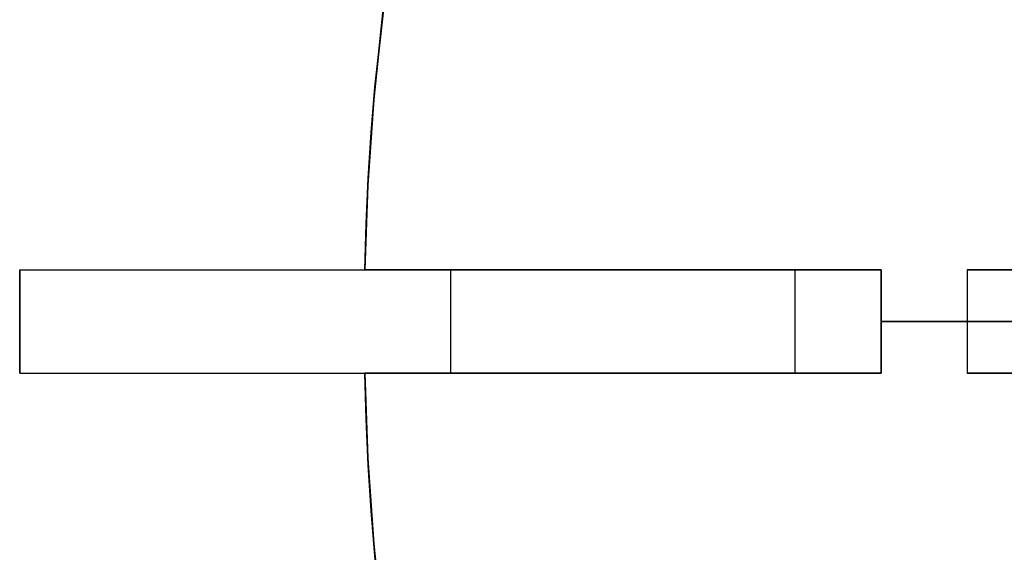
# Model space of a CAD drawing. Header units: millimetres. Extents: x 390 to 1070, y -130 to 550.
# Tile 13 of 57: x 390 to 504, y 183 to 245. Entities that reach past the tile are written whole.
import ezdxf

# ---------------------------------------------------------------- set-up
doc = ezdxf.new("R2010")
doc.units = ezdxf.units.MM

msp = doc.modelspace()

# ---------------------------------------------------------------- linework, layer by layer
for points in [[(442.89, 296.98), (441.38, 291.84), (439.97, 286.71), (438.66, 281.57), (437.45, 276.44), (435.31, 266.19), (433.55, 255.99), (432.15, 245.86), (431.11, 235.8), (430.42, 225.85), (430.06, 216)], [(430.06, 216), (430.42, 225.85), (431.11, 235.8), (432.15, 245.86), (433.55, 255.99), (435.31, 266.19), (437.45, 276.44), (438.66, 281.57), (439.97, 286.71), (441.38, 291.84), (442.89, 296.98)], [(442.89, 296.98), (440.18, 287.5), (437.77, 277.82), (435.65, 267.94), (433.84, 257.87), (432.37, 247.62), (431.24, 237.22), (430.8, 231.96), (430.46, 226.67), (430.21, 221.35), (430.06, 216)], [(430.06, 216), (430.21, 221.35), (430.46, 226.67), (430.8, 231.96), (431.24, 237.22), (432.37, 247.62), (433.84, 257.87), (435.65, 267.94), (437.77, 277.82), (440.18, 287.5), (442.89, 296.98)], [(442.89, 296.98), (440.18, 287.5), (437.77, 277.82), (435.65, 267.94), (433.84, 257.87), (432.37, 247.62), (431.24, 237.22), (430.8, 231.96), (430.46, 226.67), (430.21, 221.35), (430.06, 216)], [(442.89, 296.98), (440.18, 287.5), (437.77, 277.82), (435.65, 267.94), (433.84, 257.87), (432.37, 247.62), (431.24, 237.22), (430.8, 231.96), (430.46, 226.67), (430.21, 221.35), (430.06, 216)], [(430.06, 216), (430.42, 225.85), (431.11, 235.8), (432.15, 245.86), (433.55, 255.99), (435.31, 266.19), (437.45, 276.44), (438.66, 281.57), (439.97, 286.71), (441.38, 291.84), (442.89, 296.98)], [(442.89, 296.98), (440.18, 287.5), (437.77, 277.82), (435.65, 267.94), (433.84, 257.87), (432.37, 247.62), (431.24, 237.22), (430.8, 231.96), (430.46, 226.67), (430.21, 221.35), (430.06, 216)], [(442.89, 296.98), (440.18, 287.5), (437.77, 277.82), (435.65, 267.94), (433.84, 257.87), (432.37, 247.62), (431.24, 237.22), (430.8, 231.96), (430.46, 226.67), (430.21, 221.35), (430.06, 216)], [(390, 216), (390, 204)], [(390, 216), (390, 204)], [(390, 204), (390, 216)], [(390, 216), (490, 216)], [(430.06, 216), (470, 216)], [(430.06, 216), (470, 216)], [(470, 216), (430.06, 216)], [(470, 216), (430.06, 216)], [(470, 216), (430.06, 216)], [(470, 216), (430.06, 216)], [(440, 216), (440, 204)], [(440, 216), (440, 204)], [(470, 216), (490, 216)], [(470, 216), (490, 216)], [(490, 216), (470, 216)], [(490, 216), (470, 216)], [(490, 216), (470, 216)], [(490, 216), (470, 216)], [(480, 216), (480, 204)], [(480, 216), (480, 204)], [(490, 216), (490, 204)], [(490, 216), (490, 204)], [(490, 216), (490, 204)], [(490, 216), (490, 204)], [(490, 216), (490, 204)], [(490, 216), (490, 204)], [(490, 216), (490, 204)], [(490, 216), (490, 204)], [(490, 204), (490, 216)], [(490, 204), (490, 216)], [(490, 204), (490, 216)], [(490, 204), (490, 216)], [(510, 216), (500, 216)], [(500, 216), (500, 204)], [(500, 216), (500, 204)], [(500, 216), (510, 216)], [(490, 210), (510, 210)], [(490, 210), (510, 210)], [(490, 210), (510, 210)], [(490, 210), (510, 210)], [(710, 210), (490, 210)], [(710, 210), (490, 210)], [(500, 210), (510, 210)], [(510, 210), (500, 210)], [(390, 204), (490, 204)], [(442.89, 123.02), (440.18, 132.5), (437.77, 142.18), (435.65, 152.06), (433.84, 162.13), (432.37, 172.38), (431.24, 182.78), (430.8, 188.04), (430.46, 193.33), (430.21, 198.65), (430.06, 204)], [(442.89, 123.02), (440.18, 132.5), (437.77, 142.18), (435.65, 152.06), (433.84, 162.13), (432.37, 172.38), (431.24, 182.78), (430.8, 188.04), (430.46, 193.33), (430.21, 198.65), (430.06, 204)], [(442.89, 123.02), (441.38, 128.16), (439.97, 133.29), (438.66, 138.43), (437.45, 143.56), (435.31, 153.81), (433.55, 164.01), (432.15, 174.14), (431.11, 184.2), (430.42, 194.15), (430.06, 204)], [(442.89, 123.02), (441.38, 128.16), (439.97, 133.29), (438.66, 138.43), (437.45, 143.56), (435.31, 153.81), (433.55, 164.01), (432.15, 174.14), (431.11, 184.2), (430.42, 194.15), (430.06, 204)], [(430.06, 204), (430.42, 194.15), (431.11, 184.2), (432.15, 174.14), (433.55, 164.01), (435.31, 153.81), (437.45, 143.56), (438.66, 138.43), (439.97, 133.29), (441.38, 128.16), (442.89, 123.02)], [(430.06, 204), (430.42, 194.15), (431.11, 184.2), (432.15, 174.14), (433.55, 164.01), (435.31, 153.81), (437.45, 143.56), (438.66, 138.43), (439.97, 133.29), (441.38, 128.16), (442.89, 123.02)], [(470, 204), (430.06, 204)], [(470, 204), (430.06, 204)], [(430.06, 204), (470, 204)], [(430.06, 204), (470, 204)], [(430.06, 204), (470, 204)], [(430.06, 204), (470, 204)], [(442.89, 123.02), (440.18, 132.5), (437.77, 142.18), (435.65, 152.06), (433.84, 162.13), (432.37, 172.38), (431.24, 182.78), (430.8, 188.04), (430.46, 193.33), (430.21, 198.65), (430.06, 204)], [(430.06, 204), (430.42, 194.15), (431.11, 184.2), (432.15, 174.14), (433.55, 164.01), (435.31, 153.81), (437.45, 143.56), (438.66, 138.43), (439.97, 133.29), (441.38, 128.16), (442.89, 123.02)], [(430.06, 204), (430.42, 194.15), (431.11, 184.2), (432.15, 174.14), (433.55, 164.01), (435.31, 153.81), (437.45, 143.56), (438.66, 138.43), (439.97, 133.29), (441.38, 128.16), (442.89, 123.02)], [(490, 204), (470, 204)], [(490, 204), (470, 204)], [(470, 204), (490, 204)], [(470, 204), (490, 204)], [(470, 204), (490, 204)], [(470, 204), (490, 204)], [(500, 204), (510, 204)], [(510, 204), (500, 204)]]:
    msp.add_lwpolyline(points)
at = {"extrusion": (0, 1, 0)}
for points in [[(-440, 212), (-438.29, 211.97), (-436.59, 211.88), (-434.89, 211.73), (-433.19, 211.53), (-431.5, 211.27), (-429.83, 210.95), (-428.16, 210.57), (-426.51, 210.14), (-424.87, 209.65), (-423.26, 209.11), (-421.66, 208.51), (-420.08, 207.86), (-418.53, 207.15), (-417, 206.39), (-415.49, 205.58), (-414.02, 204.72), (-412.58, 203.8), (-411.17, 202.84), (-409.79, 201.84), (-408.45, 200.78), (-407.14, 199.68), (-405.87, 198.54), (-404.64, 197.35), (-403.46, 196.12), (-402.31, 194.86), (-401.21, 193.55), (-400.16, 192.21), (-399.15, 190.83), (-398.19, 189.42), (-397.28, 187.97), (-396.42, 186.5), (-395.61, 185), (-394.85, 183.47), (-394.14, 181.92), (-393.49, 180.34), (-392.89, 178.74), (-392.34, 177.12), (-391.85, 175.48), (-391.42, 173.83), (-391.05, 172.17), (-390.73, 170.49), (-390.47, 168.8), (-390.26, 167.11), (-390.12, 165.41), (-390.03, 163.7), (-390, 161.99)], [(-390, 161.99), (-390, -338)], [(-390, -338), (-390.03, -339.71), (-390.12, -341.42), (-390.26, -343.12), (-390.47, -344.81), (-390.73, -346.5), (-391.05, -348.18), (-391.42, -349.84), (-391.85, -351.49), (-392.34, -353.13), (-392.89, -354.75), (-393.49, -356.35), (-394.14, -357.93), (-394.85, -359.48), (-395.61, -361.01), (-396.42, -362.51), (-397.28, -363.98), (-398.19, -365.43), (-399.15, -366.84), (-400.16, -368.22), (-401.21, -369.56), (-402.31, -370.87), (-403.46, -372.13), (-404.64, -373.36), (-405.87, -374.55), (-407.14, -375.69), (-408.45, -376.79), (-409.79, -377.85), (-411.17, -378.85), (-412.58, -379.81), (-414.02, -380.73), (-415.49, -381.59), (-417, -382.4), (-418.53, -383.16), (-420.08, -383.87), (-421.66, -384.52), (-423.26, -385.12), (-424.87, -385.66), (-426.51, -386.15), (-428.16, -386.58), (-429.83, -386.96), (-431.5, -387.28), (-433.19, -387.54), (-434.89, -387.74), (-436.59, -387.89), (-438.29, -387.98), (-440, -388.01)], [(-480, 252), (-479.98, 250.63), (-479.91, 249.27), (-479.79, 247.9), (-479.63, 246.55), (-479.42, 245.2), (-479.16, 243.86), (-478.86, 242.52), (-478.52, 241.2), (-478.13, 239.89), (-477.69, 238.6), (-477.21, 237.32), (-476.69, 236.06), (-476.12, 234.82), (-475.52, 233.59), (-474.87, 232.39), (-474.18, 231.21), (-473.45, 230.06), (-472.68, 228.93), (-471.87, 227.83), (-471.03, 226.75), (-470.15, 225.71), (-469.23, 224.69), (-468.28, 223.71), (-467.3, 222.76), (-466.29, 221.85), (-465.24, 220.97), (-464.17, 220.12), (-463.07, 219.32), (-461.94, 218.55), (-460.78, 217.82), (-459.6, 217.13), (-458.4, 216.48), (-457.18, 215.87), (-455.94, 215.31), (-454.67, 214.78), (-453.4, 214.3), (-452.1, 213.87), (-450.79, 213.48), (-449.47, 213.13), (-448.14, 212.83), (-446.8, 212.58), (-445.45, 212.37), (-444.09, 212.2), (-442.73, 212.09), (-441.37, 212.02), (-440, 212)], [(-440, -388.01), (-441.37, -388.03), (-442.73, -388.1), (-444.09, -388.21), (-445.45, -388.38), (-446.8, -388.59), (-448.14, -388.84), (-449.47, -389.14), (-450.79, -389.49), (-452.1, -389.88), (-453.4, -390.31), (-454.67, -390.79), (-455.94, -391.32), (-457.18, -391.88), (-458.4, -392.49), (-459.6, -393.14), (-460.78, -393.83), (-461.94, -394.56), (-463.07, -395.33), (-464.17, -396.13), (-465.24, -396.98), (-466.29, -397.86), (-467.3, -398.77), (-468.28, -399.72), (-469.23, -400.7), (-470.15, -401.72), (-471.03, -402.76), (-471.87, -403.84), (-472.68, -404.94), (-473.45, -406.07), (-474.18, -407.22), (-474.87, -408.4), (-475.52, -409.6), (-476.12, -410.83), (-476.69, -412.07), (-477.21, -413.33), (-477.69, -414.61), (-478.13, -415.9), (-478.52, -417.21), (-478.86, -418.53), (-479.16, -419.87), (-479.42, -421.21), (-479.63, -422.56), (-479.79, -423.91), (-479.91, -425.28), (-479.98, -426.64), (-480, -428.01)], [(-500, 272), (-499.32, 271.98), (-498.64, 271.95), (-497.95, 271.89), (-497.28, 271.81), (-496.6, 271.7), (-495.93, 271.58), (-495.26, 271.43), (-494.6, 271.25), (-493.95, 271.06), (-493.3, 270.84), (-492.66, 270.6), (-492.03, 270.34), (-491.41, 270.06), (-490.8, 269.75), (-490.2, 269.43), (-489.61, 269.08), (-489.03, 268.72), (-488.47, 268.33), (-487.92, 267.93), (-487.38, 267.51), (-486.86, 267.07), (-486.35, 266.61), (-485.86, 266.14), (-485.38, 265.65), (-484.93, 265.14), (-484.49, 264.62), (-484.06, 264.08), (-483.66, 263.53), (-483.28, 262.96), (-482.91, 262.39), (-482.57, 261.8), (-482.24, 261.2), (-481.94, 260.58), (-481.66, 259.96), (-481.39, 259.33), (-481.15, 258.69), (-480.94, 258.05), (-480.74, 257.39), (-480.57, 256.73), (-480.42, 256.06), (-480.29, 255.39), (-480.19, 254.72), (-480.1, 254.04), (-480.05, 253.36), (-480.01, 252.68), (-480, 252)], [(-480, -428.01), (-480.01, -428.69), (-480.05, -429.37), (-480.1, -430.05), (-480.19, -430.73), (-480.29, -431.4), (-480.42, -432.07), (-480.57, -432.74), (-480.74, -433.4), (-480.94, -434.06), (-481.15, -434.7), (-481.39, -435.34), (-481.66, -435.97), (-481.94, -436.59), (-482.24, -437.21), (-482.57, -437.81), (-482.91, -438.4), (-483.28, -438.97), (-483.66, -439.54), (-484.06, -440.09), (-484.49, -440.63), (-484.93, -441.15), (-485.38, -441.66), (-485.86, -442.15), (-486.35, -442.62), (-486.86, -443.08), (-487.38, -443.52), (-487.92, -443.94), (-488.47, -444.34), (-489.03, -444.73), (-489.61, -445.09), (-490.2, -445.44), (-490.8, -445.76), (-491.41, -446.07), (-492.03, -446.35), (-492.66, -446.61), (-493.3, -446.85), (-493.95, -447.07), (-494.6, -447.26), (-495.26, -447.44), (-495.93, -447.59), (-496.6, -447.71), (-497.28, -447.82), (-497.95, -447.9), (-498.64, -447.96), (-499.32, -447.99), (-500, -448.01)], [(-530, -328), (-528.63, -327.98), (-527.27, -327.91), (-525.91, -327.8), (-524.55, -327.63), (-523.2, -327.42), (-521.86, -327.17), (-520.53, -326.87), (-519.21, -326.52), (-517.9, -326.13), (-516.6, -325.7), (-515.33, -325.22), (-514.06, -324.69), (-512.82, -324.13), (-511.6, -323.52), (-510.4, -322.87), (-509.22, -322.18), (-508.06, -321.45), (-506.93, -320.68), (-505.83, -319.88), (-504.76, -319.03), (-503.71, -318.15), (-502.7, -317.24), (-501.72, -316.29), (-500.77, -315.31), (-499.85, -314.29), (-498.97, -313.25), (-498.13, -312.17), (-497.32, -311.07), (-496.55, -309.94), (-495.82, -308.79), (-495.13, -307.61), (-494.48, -306.41), (-493.88, -305.18), (-493.31, -303.94), (-492.79, -302.68), (-492.31, -301.4), (-491.87, -300.11), (-491.48, -298.8), (-491.14, -297.48), (-490.84, -296.14), (-490.58, -294.8), (-490.37, -293.45), (-490.21, -292.1), (-490.09, -290.73), (-490.02, -289.37), (-490, -288)], [(-490, 112), (-490.02, 113.36), (-490.09, 114.72), (-490.21, 116.09), (-490.37, 117.44), (-490.58, 118.79), (-490.84, 120.13), (-491.14, 121.47), (-491.48, 122.79), (-491.87, 124.1), (-492.31, 125.39), (-492.79, 126.67), (-493.31, 127.93), (-493.88, 129.17), (-494.48, 130.4), (-495.13, 131.6), (-495.82, 132.78), (-496.55, 133.93), (-497.32, 135.06), (-498.13, 136.16), (-498.97, 137.24), (-499.85, 138.28), (-500.77, 139.3), (-501.72, 140.28), (-502.7, 141.23), (-503.71, 142.14), (-504.76, 143.02), (-505.83, 143.87), (-506.93, 144.67), (-508.06, 145.44), (-509.22, 146.17), (-510.4, 146.86), (-511.6, 147.51), (-512.82, 148.12), (-514.06, 148.68), (-515.33, 149.21), (-516.6, 149.69), (-517.9, 150.12), (-519.21, 150.51), (-520.53, 150.86), (-521.86, 151.16), (-523.2, 151.41), (-524.55, 151.62), (-525.91, 151.79), (-527.27, 151.9), (-528.63, 151.97), (-530, 152)], [(-390, 161.99), (-390.03, 163.7), (-390.12, 165.41), (-390.26, 167.11), (-390.47, 168.8), (-390.73, 170.49), (-391.05, 172.17), (-391.42, 173.83), (-391.85, 175.48), (-392.34, 177.12), (-392.89, 178.74), (-393.49, 180.34), (-394.14, 181.92), (-394.85, 183.47), (-395.61, 185), (-396.42, 186.5), (-397.28, 187.97), (-398.19, 189.42), (-399.15, 190.83), (-400.16, 192.21), (-401.21, 193.55), (-402.31, 194.86), (-403.46, 196.12), (-404.64, 197.35), (-405.87, 198.54), (-407.14, 199.68), (-408.45, 200.78), (-409.79, 201.84), (-411.17, 202.84), (-412.58, 203.8), (-414.02, 204.72), (-415.49, 205.58), (-417, 206.39), (-418.53, 207.15), (-420.08, 207.86), (-421.66, 208.51), (-423.26, 209.11), (-424.87, 209.65), (-426.51, 210.14), (-428.16, 210.57), (-429.83, 210.95), (-431.5, 211.27), (-433.19, 211.53), (-434.89, 211.73), (-436.59, 211.88), (-438.29, 211.97), (-440, 212)], [(-390, -338), (-390, 161.99)], [(-440, -388.01), (-438.29, -387.98), (-436.59, -387.89), (-434.89, -387.74), (-433.19, -387.54), (-431.5, -387.28), (-429.83, -386.96), (-428.16, -386.58), (-426.51, -386.15), (-424.87, -385.66), (-423.26, -385.12), (-421.66, -384.52), (-420.08, -383.87), (-418.53, -383.16), (-417, -382.4), (-415.49, -381.59), (-414.02, -380.73), (-412.58, -379.81), (-411.17, -378.85), (-409.79, -377.85), (-408.45, -376.79), (-407.14, -375.69), (-405.87, -374.55), (-404.64, -373.36), (-403.46, -372.13), (-402.31, -370.87), (-401.21, -369.56), (-400.16, -368.22), (-399.15, -366.84), (-398.19, -365.43), (-397.28, -363.98), (-396.42, -362.51), (-395.61, -361.01), (-394.85, -359.48), (-394.14, -357.93), (-393.49, -356.35), (-392.89, -354.75), (-392.34, -353.13), (-391.85, -351.49), (-391.42, -349.84), (-391.05, -348.18), (-390.73, -346.5), (-390.47, -344.81), (-390.26, -343.12), (-390.12, -341.42), (-390.03, -339.71), (-390, -338)], [(-480, 252), (-479.98, 250.63), (-479.91, 249.27), (-479.79, 247.9), (-479.63, 246.55), (-479.42, 245.2), (-479.16, 243.86), (-478.86, 242.52), (-478.52, 241.2), (-478.13, 239.89), (-477.69, 238.6), (-477.21, 237.32), (-476.69, 236.06), (-476.12, 234.82), (-475.52, 233.59), (-474.87, 232.39), (-474.18, 231.21), (-473.45, 230.06), (-472.68, 228.93), (-471.87, 227.83), (-471.03, 226.75), (-470.15, 225.71), (-469.23, 224.69), (-468.28, 223.71), (-467.3, 222.76), (-466.29, 221.85), (-465.24, 220.97), (-464.17, 220.12), (-463.07, 219.32), (-461.94, 218.55), (-460.78, 217.82), (-459.6, 217.13), (-458.4, 216.48), (-457.18, 215.87), (-455.94, 215.31), (-454.67, 214.78), (-453.4, 214.3), (-452.1, 213.87), (-450.79, 213.48), (-449.47, 213.13), (-448.14, 212.83), (-446.8, 212.58), (-445.45, 212.37), (-444.09, 212.2), (-442.73, 212.09), (-441.37, 212.02), (-440, 212)], [(-440, -388.01), (-441.37, -388.03), (-442.73, -388.1), (-444.09, -388.21), (-445.45, -388.38), (-446.8, -388.59), (-448.14, -388.84), (-449.47, -389.14), (-450.79, -389.49), (-452.1, -389.88), (-453.4, -390.31), (-454.67, -390.79), (-455.94, -391.32), (-457.18, -391.88), (-458.4, -392.49), (-459.6, -393.14), (-460.78, -393.83), (-461.94, -394.56), (-463.07, -395.33), (-464.17, -396.13), (-465.24, -396.98), (-466.29, -397.86), (-467.3, -398.77), (-468.28, -399.72), (-469.23, -400.7), (-470.15, -401.72), (-471.03, -402.76), (-471.87, -403.84), (-472.68, -404.94), (-473.45, -406.07), (-474.18, -407.22), (-474.87, -408.4), (-475.52, -409.6), (-476.12, -410.83), (-476.69, -412.07), (-477.21, -413.33), (-477.69, -414.61), (-478.13, -415.9), (-478.52, -417.21), (-478.86, -418.53), (-479.16, -419.87), (-479.42, -421.21), (-479.63, -422.56), (-479.79, -423.91), (-479.91, -425.28), (-479.98, -426.64), (-480, -428.01)], [(-480, 252), (-480.01, 252.68), (-480.05, 253.36), (-480.1, 254.04), (-480.19, 254.72), (-480.29, 255.39), (-480.42, 256.06), (-480.57, 256.73), (-480.74, 257.39), (-480.94, 258.05), (-481.15, 258.69), (-481.39, 259.33), (-481.66, 259.96), (-481.94, 260.58), (-482.24, 261.2), (-482.57, 261.8), (-482.91, 262.39), (-483.28, 262.96), (-483.66, 263.53), (-484.06, 264.08), (-484.49, 264.62), (-484.93, 265.14), (-485.38, 265.65), (-485.86, 266.14), (-486.35, 266.61), (-486.86, 267.07), (-487.38, 267.51), (-487.92, 267.93), (-488.47, 268.33), (-489.03, 268.72), (-489.61, 269.08), (-490.2, 269.43), (-490.8, 269.75), (-491.41, 270.06), (-492.03, 270.34), (-492.66, 270.6), (-493.3, 270.84), (-493.95, 271.06), (-494.6, 271.25), (-495.26, 271.43), (-495.93, 271.58), (-496.6, 271.7), (-497.28, 271.81), (-497.95, 271.89), (-498.64, 271.95), (-499.32, 271.98), (-500, 272)], [(-500, -448.01), (-499.32, -447.99), (-498.64, -447.96), (-497.95, -447.9), (-497.28, -447.82), (-496.6, -447.71), (-495.93, -447.59), (-495.26, -447.44), (-494.6, -447.26), (-493.95, -447.07), (-493.3, -446.85), (-492.66, -446.61), (-492.03, -446.35), (-491.41, -446.07), (-490.8, -445.76), (-490.2, -445.44), (-489.61, -445.09), (-489.03, -444.73), (-488.47, -444.34), (-487.92, -443.94), (-487.38, -443.52), (-486.86, -443.08), (-486.35, -442.62), (-485.86, -442.15), (-485.38, -441.66), (-484.93, -441.15), (-484.49, -440.63), (-484.06, -440.09), (-483.66, -439.54), (-483.28, -438.97), (-482.91, -438.4), (-482.57, -437.81), (-482.24, -437.21), (-481.94, -436.59), (-481.66, -435.97), (-481.39, -435.34), (-481.15, -434.7), (-480.94, -434.06), (-480.74, -433.4), (-480.57, -432.74), (-480.42, -432.07), (-480.29, -431.4), (-480.19, -430.73), (-480.1, -430.05), (-480.05, -429.37), (-480.01, -428.69), (-480, -428.01)], [(-530, -328), (-528.63, -327.98), (-527.27, -327.91), (-525.91, -327.8), (-524.55, -327.63), (-523.2, -327.42), (-521.86, -327.17), (-520.53, -326.87), (-519.21, -326.52), (-517.9, -326.13), (-516.6, -325.7), (-515.33, -325.22), (-514.06, -324.69), (-512.82, -324.13), (-511.6, -323.52), (-510.4, -322.87), (-509.22, -322.18), (-508.06, -321.45), (-506.93, -320.68), (-505.83, -319.88), (-504.76, -319.03), (-503.71, -318.15), (-502.7, -317.24), (-501.72, -316.29), (-500.77, -315.31), (-499.85, -314.29), (-498.97, -313.25), (-498.13, -312.17), (-497.32, -311.07), (-496.55, -309.94), (-495.82, -308.79), (-495.13, -307.61), (-494.48, -306.41), (-493.88, -305.18), (-493.31, -303.94), (-492.79, -302.68), (-492.31, -301.4), (-491.87, -300.11), (-491.48, -298.8), (-491.14, -297.48), (-490.84, -296.14), (-490.58, -294.8), (-490.37, -293.45), (-490.21, -292.1), (-490.09, -290.73), (-490.02, -289.37), (-490, -288)], [(-490, 112), (-490.02, 113.36), (-490.09, 114.72), (-490.21, 116.09), (-490.37, 117.44), (-490.58, 118.79), (-490.84, 120.13), (-491.14, 121.47), (-491.48, 122.79), (-491.87, 124.1), (-492.31, 125.39), (-492.79, 126.67), (-493.31, 127.93), (-493.88, 129.17), (-494.48, 130.4), (-495.13, 131.6), (-495.82, 132.78), (-496.55, 133.93), (-497.32, 135.06), (-498.13, 136.16), (-498.97, 137.24), (-499.85, 138.28), (-500.77, 139.3), (-501.72, 140.28), (-502.7, 141.23), (-503.71, 142.14), (-504.76, 143.02), (-505.83, 143.87), (-506.93, 144.67), (-508.06, 145.44), (-509.22, 146.17), (-510.4, 146.86), (-511.6, 147.51), (-512.82, 148.12), (-514.06, 148.68), (-515.33, 149.21), (-516.6, 149.69), (-517.9, 150.12), (-519.21, 150.51), (-520.53, 150.86), (-521.86, 151.16), (-523.2, 151.41), (-524.55, 151.62), (-525.91, 151.79), (-527.27, 151.9), (-528.63, 151.97), (-530, 152)], [(-390, -338), (-390, 161.99)], [(-390, 161.99), (-390.03, 163.7), (-390.12, 165.41), (-390.26, 167.11), (-390.47, 168.8), (-390.73, 170.49), (-391.05, 172.17), (-391.42, 173.83), (-391.85, 175.48), (-392.34, 177.12), (-392.89, 178.74), (-393.49, 180.34), (-394.14, 181.92), (-394.85, 183.47), (-395.61, 185), (-396.42, 186.5), (-397.28, 187.97), (-398.19, 189.42), (-399.15, 190.83), (-400.16, 192.21), (-401.21, 193.55), (-402.31, 194.86), (-403.46, 196.12), (-404.64, 197.35), (-405.87, 198.54), (-407.14, 199.68), (-408.45, 200.78), (-409.79, 201.84), (-411.17, 202.84), (-412.58, 203.8), (-414.02, 204.72), (-415.49, 205.58), (-417, 206.39), (-418.53, 207.15), (-420.08, 207.86), (-421.66, 208.51), (-423.26, 209.11), (-424.87, 209.65), (-426.51, 210.14), (-428.16, 210.57), (-429.83, 210.95), (-431.5, 211.27), (-433.19, 211.53), (-434.89, 211.73), (-436.59, 211.88), (-438.29, 211.97), (-440, 212)], [(-440, -388.01), (-438.29, -387.98), (-436.59, -387.89), (-434.89, -387.74), (-433.19, -387.54), (-431.5, -387.28), (-429.83, -386.96), (-428.16, -386.58), (-426.51, -386.15), (-424.87, -385.66), (-423.26, -385.12), (-421.66, -384.52), (-420.08, -383.87), (-418.53, -383.16), (-417, -382.4), (-415.49, -381.59), (-414.02, -380.73), (-412.58, -379.81), (-411.17, -378.85), (-409.79, -377.85), (-408.45, -376.79), (-407.14, -375.69), (-405.87, -374.55), (-404.64, -373.36), (-403.46, -372.13), (-402.31, -370.87), (-401.21, -369.56), (-400.16, -368.22), (-399.15, -366.84), (-398.19, -365.43), (-397.28, -363.98), (-396.42, -362.51), (-395.61, -361.01), (-394.85, -359.48), (-394.14, -357.93), (-393.49, -356.35), (-392.89, -354.75), (-392.34, -353.13), (-391.85, -351.49), (-391.42, -349.84), (-391.05, -348.18), (-390.73, -346.5), (-390.47, -344.81), (-390.26, -343.12), (-390.12, -341.42), (-390.03, -339.71), (-390, -338)], [(-440, 212), (-441.37, 212.02), (-442.73, 212.09), (-444.09, 212.2), (-445.45, 212.37), (-446.8, 212.58), (-448.14, 212.83), (-449.47, 213.13), (-450.79, 213.48), (-452.1, 213.87), (-453.4, 214.3), (-454.67, 214.78), (-455.94, 215.31), (-457.18, 215.87), (-458.4, 216.48), (-459.6, 217.13), (-460.78, 217.82), (-461.94, 218.55), (-463.07, 219.32), (-464.17, 220.12), (-465.24, 220.97), (-466.29, 221.85), (-467.3, 222.76), (-468.28, 223.71), (-469.23, 224.69), (-470.15, 225.71), (-471.03, 226.75), (-471.87, 227.83), (-472.68, 228.93), (-473.45, 230.06), (-474.18, 231.21), (-474.87, 232.39), (-475.52, 233.59), (-476.12, 234.82), (-476.69, 236.06), (-477.21, 237.32), (-477.69, 238.6), (-478.13, 239.89), (-478.52, 241.2), (-478.86, 242.52), (-479.16, 243.86), (-479.42, 245.2), (-479.63, 246.55), (-479.79, 247.9), (-479.91, 249.27), (-479.98, 250.63), (-480, 252)], [(-480, -428.01), (-479.98, -426.64), (-479.91, -425.28), (-479.79, -423.91), (-479.63, -422.56), (-479.42, -421.21), (-479.16, -419.87), (-478.86, -418.53), (-478.52, -417.21), (-478.13, -415.9), (-477.69, -414.61), (-477.21, -413.33), (-476.69, -412.07), (-476.12, -410.83), (-475.52, -409.6), (-474.87, -408.4), (-474.18, -407.22), (-473.45, -406.07), (-472.68, -404.94), (-471.87, -403.84), (-471.03, -402.76), (-470.15, -401.72), (-469.23, -400.7), (-468.28, -399.72), (-467.3, -398.77), (-466.29, -397.86), (-465.24, -396.98), (-464.17, -396.13), (-463.07, -395.33), (-461.94, -394.56), (-460.78, -393.83), (-459.6, -393.14), (-458.4, -392.49), (-457.18, -391.88), (-455.94, -391.32), (-454.67, -390.79), (-453.4, -390.31), (-452.1, -389.88), (-450.79, -389.49), (-449.47, -389.14), (-448.14, -388.84), (-446.8, -388.59), (-445.45, -388.38), (-444.09, -388.21), (-442.73, -388.1), (-441.37, -388.03), (-440, -388.01)], [(-480, 252), (-480.01, 252.68), (-480.05, 253.36), (-480.1, 254.04), (-480.19, 254.72), (-480.29, 255.39), (-480.42, 256.06), (-480.57, 256.73), (-480.74, 257.39), (-480.94, 258.05), (-481.15, 258.69), (-481.39, 259.33), (-481.66, 259.96), (-481.94, 260.58), (-482.24, 261.2), (-482.57, 261.8), (-482.91, 262.39), (-483.28, 262.96), (-483.66, 263.53), (-484.06, 264.08), (-484.49, 264.62), (-484.93, 265.14), (-485.38, 265.65), (-485.86, 266.14), (-486.35, 266.61), (-486.86, 267.07), (-487.38, 267.51), (-487.92, 267.93), (-488.47, 268.33), (-489.03, 268.72), (-489.61, 269.08), (-490.2, 269.43), (-490.8, 269.75), (-491.41, 270.06), (-492.03, 270.34), (-492.66, 270.6), (-493.3, 270.84), (-493.95, 271.06), (-494.6, 271.25), (-495.26, 271.43), (-495.93, 271.58), (-496.6, 271.7), (-497.28, 271.81), (-497.95, 271.89), (-498.64, 271.95), (-499.32, 271.98), (-500, 272)], [(-500, -448.01), (-499.32, -447.99), (-498.64, -447.96), (-497.95, -447.9), (-497.28, -447.82), (-496.6, -447.71), (-495.93, -447.59), (-495.26, -447.44), (-494.6, -447.26), (-493.95, -447.07), (-493.3, -446.85), (-492.66, -446.61), (-492.03, -446.35), (-491.41, -446.07), (-490.8, -445.76), (-490.2, -445.44), (-489.61, -445.09), (-489.03, -444.73), (-488.47, -444.34), (-487.92, -443.94), (-487.38, -443.52), (-486.86, -443.08), (-486.35, -442.62), (-485.86, -442.15), (-485.38, -441.66), (-484.93, -441.15), (-484.49, -440.63), (-484.06, -440.09), (-483.66, -439.54), (-483.28, -438.97), (-482.91, -438.4), (-482.57, -437.81), (-482.24, -437.21), (-481.94, -436.59), (-481.66, -435.97), (-481.39, -435.34), (-481.15, -434.7), (-480.94, -434.06), (-480.74, -433.4), (-480.57, -432.74), (-480.42, -432.07), (-480.29, -431.4), (-480.19, -430.73), (-480.1, -430.05), (-480.05, -429.37), (-480.01, -428.69), (-480, -428.01)], [(-490, -288), (-490.02, -289.37), (-490.09, -290.73), (-490.21, -292.1), (-490.37, -293.45), (-490.58, -294.8), (-490.84, -296.14), (-491.14, -297.48), (-491.48, -298.8), (-491.87, -300.11), (-492.31, -301.4), (-492.79, -302.68), (-493.31, -303.94), (-493.88, -305.18), (-494.48, -306.41), (-495.13, -307.61), (-495.82, -308.79), (-496.55, -309.94), (-497.32, -311.07), (-498.13, -312.17), (-498.97, -313.25), (-499.85, -314.29), (-500.77, -315.31), (-501.72, -316.29), (-502.7, -317.24), (-503.71, -318.15), (-504.76, -319.03), (-505.83, -319.88), (-506.93, -320.68), (-508.06, -321.45), (-509.22, -322.18), (-510.4, -322.87), (-511.6, -323.52), (-512.82, -324.13), (-514.06, -324.69), (-515.33, -325.22), (-516.6, -325.7), (-517.9, -326.13), (-519.21, -326.52), (-520.53, -326.87), (-521.86, -327.17), (-523.2, -327.42), (-524.55, -327.63), (-525.91, -327.8), (-527.27, -327.91), (-528.63, -327.98), (-530, -328)], [(-530, 152), (-528.63, 151.97), (-527.27, 151.9), (-525.91, 151.79), (-524.55, 151.62), (-523.2, 151.41), (-521.86, 151.16), (-520.53, 150.86), (-519.21, 150.51), (-517.9, 150.12), (-516.6, 149.69), (-515.33, 149.21), (-514.06, 148.68), (-512.82, 148.12), (-511.6, 147.51), (-510.4, 146.86), (-509.22, 146.17), (-508.06, 145.44), (-506.93, 144.67), (-505.83, 143.87), (-504.76, 143.02), (-503.71, 142.14), (-502.7, 141.23), (-501.72, 140.28), (-500.77, 139.3), (-499.85, 138.28), (-498.97, 137.24), (-498.13, 136.16), (-497.32, 135.06), (-496.55, 133.93), (-495.82, 132.78), (-495.13, 131.6), (-494.48, 130.4), (-493.88, 129.17), (-493.31, 127.93), (-492.79, 126.67), (-492.31, 125.39), (-491.87, 124.1), (-491.48, 122.79), (-491.14, 121.47), (-490.84, 120.13), (-490.58, 118.79), (-490.37, 117.44), (-490.21, 116.09), (-490.09, 114.72), (-490.02, 113.36), (-490, 112)]]:
    msp.add_lwpolyline(points, dxfattribs=at)
at = {"extrusion": (1, 0, 0)}
for points in [[(216, -12.01), (216, 0)], [(216, 79.99), (216, 91.99)], [(216, -268), (216, -256)], [(216, 225.54), (216, 91.99)], [(216, 79.99), (216, 0)], [(216, -12.01), (216, -256)], [(216, -268), (216, -401.55)], [(216, -288), (216, -268)], [(216, -256), (216, -12.01)], [(216, 0), (216, 79.99)], [(216, 91.99), (216, 112)], [(210, -268), (210, -288)], [(210, -12.01), (210, -256)], [(210, 79.99), (210, 0)], [(210, 112), (210, 91.99)], [(204, -12.01), (204, 0)], [(204, 91.99), (204, 79.99)], [(204, -256), (204, -268)], [(204, 225.54), (204, 91.99)], [(204, 79.99), (204, 0)], [(204, -12.01), (204, -256)], [(204, -268), (204, -401.55)], [(204, -268), (204, -288)], [(204, -12.01), (204, -256)], [(204, 79.99), (204, 0)], [(204, 112), (204, 91.99)]]:
    msp.add_lwpolyline(points, dxfattribs=at)

doc.saveas('drawing.dxf')
